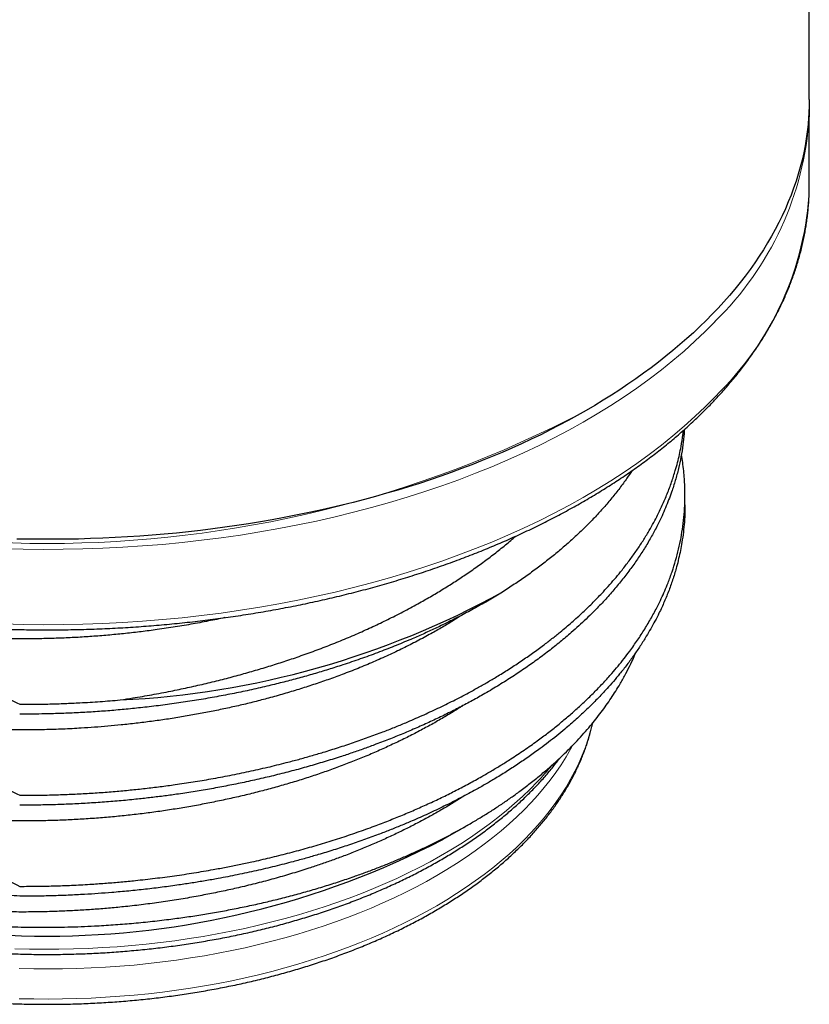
# Model space of a CAD drawing. Header units: millimetres. Extents: x 8 to 315, y 12 to 486.
# Tile 3 of 256: x 292 to 305, y 41 to 57. Entities that reach past the tile are written whole.
import ezdxf

# ---------------------------------------------------------------- set-up
doc = ezdxf.new("R2010")
doc.units = ezdxf.units.MM

msp = doc.modelspace()

# ---------------------------------------------------------------- linework, layer by layer
at = {"color": 7, "linetype": 'Continuous', "lineweight": 30}
for p, q in [((304.974, 55.99), (304.974, 109.065)), ((304.974, 54.602), (304.974, 55.826)), ((302.951, 49.391), (302.951, 49.551)), ((299.009, 43.947), (299.446, 44.199))]:
    msp.add_line(p, q, dxfattribs=at)
at = {"color": 7, "linetype": 'Continuous', "lineweight": 30, "flags": 128}
for points in [[(304.974, 55.99), (304.973, 55.928), (304.97, 55.812), (304.963, 55.696), (304.953, 55.581), (304.94, 55.465), (304.924, 55.35), (304.904, 55.234), (304.882, 55.119), (304.856, 55.004), (304.826, 54.89), (304.794, 54.775), (304.758, 54.661), (304.719, 54.548), (304.677, 54.434), (304.632, 54.322), (304.584, 54.209), (304.532, 54.097), (304.478, 53.986), (304.42, 53.875), (304.359, 53.764), (304.295, 53.655), (304.228, 53.545), (304.158, 53.437), (304.085, 53.329), (304.009, 53.222), (303.93, 53.115), (303.848, 53.01), (303.763, 52.905), (303.675, 52.801), (303.584, 52.697), (303.49, 52.595), (303.394, 52.493), (303.294, 52.393), (303.192, 52.293), (303.087, 52.194), (302.979, 52.097), (302.869, 52), (302.756, 51.904), (302.64, 51.81), (302.521, 51.716), (302.4, 51.624), (302.277, 51.533), (302.15, 51.443), (302.022, 51.354), (301.891, 51.266), (301.757, 51.18), (301.621, 51.094), (301.482, 51.011), (301.342, 50.928), (301.199, 50.847), (301.053, 50.767), (300.906, 50.688), (300.756, 50.611), (300.604, 50.535), (300.45, 50.461), (300.294, 50.388), (300.136, 50.317), (299.976, 50.247), (299.814, 50.179), (299.651, 50.112), (299.485, 50.046), (299.317, 49.983), (299.148, 49.92), (298.977, 49.86), (298.805, 49.801), (298.63, 49.743), (298.454, 49.688), (298.277, 49.633), (298.098, 49.581), (297.918, 49.53), (297.736, 49.481), (297.553, 49.434), (297.368, 49.388), (297.183, 49.344), (296.996, 49.302), (296.808, 49.262), (296.619, 49.223), (296.428, 49.186), (296.237, 49.151), (296.045, 49.118), (295.852, 49.086), (295.658, 49.056), (295.463, 49.028), (295.268, 49.002), (295.071, 48.978), (294.875, 48.956), (294.677, 48.935), (294.479, 48.916), (294.281, 48.899), (294.082, 48.884), (293.882, 48.871), (293.683, 48.86), (293.483, 48.851), (293.282, 48.843), (293.082, 48.837), (292.881, 48.834), (292.681, 48.832), (292.48, 48.832), (292.279, 48.833), (292.079, 48.837)], [(304.973, 55.908), (304.973, 55.789), (304.972, 55.707)], [(304.973, 54.537), (304.973, 54.564), (304.974, 54.602)]]:
    msp.add_lwpolyline(points, dxfattribs=at)
at = {"color": 252, "linetype": 'Continuous', "lineweight": 0, "flags": 128}
for points in [[(303.44, 52.378), (303.28, 52.215), (303.112, 52.054), (302.937, 51.896), (302.756, 51.741), (302.567, 51.588), (302.371, 51.439), (302.169, 51.292), (301.96, 51.149), (301.745, 51.009), (301.523, 50.872), (301.295, 50.738), (301.062, 50.608), (300.822, 50.482), (300.577, 50.359), (300.326, 50.24), (300.07, 50.124), (299.809, 50.013), (299.543, 49.906), (299.272, 49.802), (298.997, 49.703), (298.717, 49.608), (298.433, 49.518), (298.145, 49.431), (297.853, 49.349), (297.557, 49.272), (297.258, 49.199), (296.956, 49.13), (296.651, 49.066), (296.343, 49.007), (296.033, 48.952), (295.72, 48.902), (295.405, 48.857), (295.088, 48.817), (294.769, 48.781), (294.449, 48.75), (294.127, 48.724), (293.805, 48.703), (293.481, 48.687), (293.157, 48.676), (292.833, 48.67), (292.508, 48.668), (292.184, 48.672), (291.859, 48.68)], [(291.859, 47.455), (292.184, 47.447), (292.508, 47.443), (292.833, 47.445), (293.157, 47.451), (293.481, 47.462), (293.805, 47.479), (294.127, 47.5), (294.449, 47.526), (294.769, 47.556), (295.088, 47.592), (295.405, 47.632), (295.72, 47.677), (296.033, 47.727), (296.343, 47.782), (296.651, 47.841), (296.956, 47.905), (297.258, 47.974), (297.557, 48.047), (297.853, 48.124), (298.145, 48.206), (298.433, 48.293), (298.717, 48.383), (298.997, 48.478), (299.272, 48.578), (299.543, 48.681), (299.809, 48.788), (300.07, 48.9), (300.326, 49.015), (300.577, 49.134), (300.822, 49.257), (301.062, 49.383), (301.295, 49.513), (301.523, 49.647), (301.745, 49.784), (301.96, 49.924), (302.169, 50.067), (302.371, 50.214), (302.567, 50.364), (302.756, 50.516), (302.937, 50.671), (303.112, 50.829), (303.28, 50.99), (303.44, 51.153)], [(292.122, 41.358), (292.356, 41.353), (292.59, 41.351), (292.825, 41.353), (293.059, 41.359), (293.292, 41.368), (293.526, 41.38), (293.758, 41.397), (293.99, 41.416), (294.221, 41.439), (294.451, 41.466), (294.679, 41.496), (294.906, 41.53), (295.132, 41.567), (295.355, 41.607), (295.577, 41.651), (295.797, 41.698), (296.014, 41.748), (296.229, 41.802), (296.442, 41.859), (296.652, 41.919), (296.859, 41.982), (297.063, 42.048), (297.264, 42.118), (297.462, 42.19), (297.657, 42.265), (297.848, 42.344), (298.035, 42.425), (298.219, 42.509), (298.399, 42.595), (298.575, 42.685), (298.746, 42.777), (298.914, 42.871), (299.077, 42.968), (299.236, 43.068), (299.39, 43.17), (299.54, 43.274), (299.684, 43.38), (299.824, 43.489), (299.959, 43.599), (300.089, 43.712), (300.213, 43.826), (300.333, 43.943), (300.447, 44.061), (300.556, 44.181), (300.659, 44.302), (300.757, 44.425), (300.849, 44.55), (300.935, 44.675), (301.016, 44.802), (301.091, 44.93), (301.16, 45.06), (301.223, 45.19), (301.28, 45.321), (301.331, 45.453), (301.377, 45.586), (301.416, 45.719), (301.446, 45.837)], [(301.121, 45.475), (301.091, 45.42), (301.016, 45.292), (300.935, 45.165), (300.849, 45.039), (300.757, 44.915), (300.659, 44.792), (300.556, 44.671), (300.447, 44.551), (300.333, 44.433), (300.213, 44.316), (300.089, 44.202), (299.959, 44.089), (299.824, 43.979), (299.684, 43.87), (299.54, 43.764), (299.39, 43.66), (299.236, 43.558), (299.077, 43.458), (298.914, 43.361), (298.746, 43.267), (298.575, 43.175), (298.399, 43.085), (298.219, 42.999), (298.035, 42.915), (297.848, 42.833), (297.657, 42.755), (297.462, 42.68), (297.264, 42.607), (297.063, 42.538), (296.859, 42.472), (296.652, 42.409), (296.442, 42.349), (296.229, 42.292), (296.014, 42.238), (295.797, 42.188), (295.577, 42.141), (295.355, 42.097), (295.132, 42.057), (294.906, 42.02), (294.679, 41.986), (294.451, 41.956), (294.221, 41.929), (293.99, 41.906), (293.758, 41.887), (293.526, 41.87), (293.292, 41.858), (293.059, 41.849), (292.825, 41.843), (292.59, 41.841), (292.356, 41.843), (292.122, 41.848)], [(292.05, 42.171), (292.288, 42.165), (292.526, 42.163), (292.764, 42.164), (293.002, 42.169), (293.24, 42.177), (293.477, 42.189), (293.714, 42.204), (293.95, 42.223), (294.185, 42.246), (294.419, 42.272), (294.651, 42.301), (294.883, 42.335), (295.112, 42.371), (295.34, 42.411), (295.566, 42.455), (295.79, 42.502), (296.012, 42.552), (296.231, 42.606), (296.448, 42.663), (296.662, 42.723), (296.874, 42.786), (297.082, 42.853), (297.287, 42.922), (297.49, 42.995), (297.688, 43.071), (297.884, 43.15), (298.075, 43.232), (298.263, 43.316), (298.447, 43.403), (298.627, 43.494), (298.803, 43.586), (298.974, 43.682), (299.141, 43.78), (299.304, 43.88), (299.462, 43.983), (299.615, 44.089), (299.764, 44.196), (299.907, 44.306), (300.046, 44.418), (300.179, 44.532), (300.307, 44.648), (300.43, 44.765), (300.548, 44.885)]]:
    msp.add_lwpolyline(points, dxfattribs=at)
at = {"color": 252, "linetype": 'Continuous', "lineweight": 0}
for centre, radius, start, end in [((299.885, 56.031), 5.097, 314.215, 356.3619), ((299.948, 54.775), 5.031, 313.955, 357.2966), ((292.574, 67.627), 18.863, 242.4169, 297.5831), ((296.872, 48.391), 5.079, 316.3512, 320.5041)]:
    msp.add_arc(centre, radius, start, end, dxfattribs=at)
at = {"color": 7, "linetype": 'Continuous', "lineweight": 30}
for centre, radius, start, end in [((293.092, 60.485), 14.282, 272.6922, 298.8333), ((292.574, 56.346), 13.97, 242.569, 297.431)]:
    msp.add_arc(centre, radius, start, end, dxfattribs=at)
for points, knots in [([(280.174, 54.534), (280.175, 54.517), (280.175, 54.466), (280.179, 54.382), (280.185, 54.282), (280.194, 54.183), (280.205, 54.084), (280.218, 53.985), (280.233, 53.886), (280.251, 53.787), (280.271, 53.688), (280.294, 53.589), (280.319, 53.491), (280.346, 53.393), (280.375, 53.295), (280.407, 53.197), (280.441, 53.1), (280.477, 53.002), (280.515, 52.905), (280.556, 52.809), (280.599, 52.712), (280.645, 52.616), (280.692, 52.521), (280.742, 52.426), (280.794, 52.331), (280.848, 52.236), (280.905, 52.142), (280.963, 52.049), (281.024, 51.956), (281.087, 51.863), (281.153, 51.771), (281.22, 51.68), (281.289, 51.589), (281.361, 51.499), (281.435, 51.409), (281.511, 51.32), (281.589, 51.231), (281.669, 51.144), (281.751, 51.056), (281.835, 50.97), (281.921, 50.884), (282.01, 50.799), (282.1, 50.715), (282.192, 50.631), (282.286, 50.548), (282.382, 50.466), (282.48, 50.385), (282.58, 50.304), (282.682, 50.225), (282.785, 50.146), (282.891, 50.068), (282.998, 49.991), (283.107, 49.915), (283.218, 49.839), (283.33, 49.765), (283.444, 49.692), (283.56, 49.619), (283.678, 49.547), (283.797, 49.477), (283.918, 49.407), (284.041, 49.338), (284.165, 49.271), (284.291, 49.204), (284.418, 49.139), (284.547, 49.074), (284.677, 49.01), (284.809, 48.948), (284.942, 48.886), (285.077, 48.826), (285.213, 48.767), (285.35, 48.709), (285.489, 48.652), (285.629, 48.596), (285.77, 48.541), (285.912, 48.487), (286.056, 48.435), (286.201, 48.384), (286.348, 48.333), (286.495, 48.284), (286.643, 48.237), (286.793, 48.19), (286.944, 48.144), (287.095, 48.1), (287.248, 48.057), (287.402, 48.015), (287.556, 47.975), (287.712, 47.936), (287.869, 47.898), (288.026, 47.861), (288.184, 47.825), (288.343, 47.791), (288.503, 47.758), (288.664, 47.726), (288.825, 47.696), (288.987, 47.667), (289.149, 47.639), (289.313, 47.612), (289.477, 47.587), (289.641, 47.563), (289.806, 47.54), (289.972, 47.519), (290.138, 47.499), (290.304, 47.48), (290.471, 47.463), (290.638, 47.447), (290.806, 47.432), (290.974, 47.419), (291.142, 47.407), (291.311, 47.396), (291.479, 47.387), (291.648, 47.379), (291.817, 47.372), (291.987, 47.367), (292.156, 47.363), (292.325, 47.36), (292.495, 47.359), (292.664, 47.359), (292.834, 47.36), (293.003, 47.363), (293.173, 47.367), (293.342, 47.372), (293.511, 47.379), (293.68, 47.387), (293.849, 47.397), (294.017, 47.407), (294.186, 47.42), (294.353, 47.433), (294.521, 47.448), (294.688, 47.464), (294.855, 47.482), (295.022, 47.5), (295.188, 47.52), (295.353, 47.542), (295.518, 47.565), (295.682, 47.589), (295.846, 47.614), (296.009, 47.641), (296.172, 47.669), (296.334, 47.698), (296.495, 47.728), (296.656, 47.76), (296.816, 47.793), (296.975, 47.828), (297.133, 47.863), (297.29, 47.9), (297.446, 47.938), (297.602, 47.978), (297.757, 48.018), (297.91, 48.06), (298.063, 48.103), (298.214, 48.148), (298.365, 48.193), (298.515, 48.24), (298.663, 48.288), (298.81, 48.337), (298.956, 48.387), (299.101, 48.439), (299.245, 48.491), (299.387, 48.545), (299.529, 48.6), (299.669, 48.656), (299.807, 48.713), (299.945, 48.771), (300.08, 48.83), (300.215, 48.891), (300.348, 48.952), (300.48, 49.015), (300.61, 49.079), (300.738, 49.143), (300.866, 49.209), (300.991, 49.276), (301.115, 49.343), (301.238, 49.412), (301.359, 49.482), (301.478, 49.553), (301.595, 49.624), (301.711, 49.697), (301.825, 49.77), (301.938, 49.845), (302.048, 49.92), (302.157, 49.997), (302.265, 50.074), (302.37, 50.152), (302.473, 50.231), (302.575, 50.31), (302.675, 50.391), (302.773, 50.472), (302.868, 50.554), (302.962, 50.637), (303.054, 50.721), (303.145, 50.806), (303.233, 50.891), (303.317, 50.975), (303.376, 51.035), (303.405, 51.067), (303.409, 51.071)], [0, 0, 0, 0, 0.002747, 0.00789, 0.013033, 0.018177, 0.023321, 0.028467, 0.033614, 0.038762, 0.043913, 0.049065, 0.05422, 0.059377, 0.064537, 0.0697, 0.074865, 0.080033, 0.085205, 0.09038, 0.095557, 0.100738, 0.105922, 0.111109, 0.116299, 0.121492, 0.126688, 0.131887, 0.137088, 0.142292, 0.147499, 0.152708, 0.157919, 0.163133, 0.168349, 0.173566, 0.178785, 0.184006, 0.189229, 0.194453, 0.199678, 0.204904, 0.210132, 0.21536, 0.220589, 0.225819, 0.23105, 0.236281, 0.241513, 0.246745, 0.251978, 0.257211, 0.262444, 0.267677, 0.272911, 0.278144, 0.283378, 0.288611, 0.293845, 0.299078, 0.304312, 0.309545, 0.314778, 0.32001, 0.325243, 0.330475, 0.335707, 0.340939, 0.346171, 0.351402, 0.356633, 0.361863, 0.367094, 0.372324, 0.377554, 0.382783, 0.388012, 0.393241, 0.39847, 0.403698, 0.408926, 0.414154, 0.419381, 0.424608, 0.429835, 0.435062, 0.440288, 0.445514, 0.45074, 0.455965, 0.461191, 0.466416, 0.471641, 0.476865, 0.48209, 0.487314, 0.492538, 0.497762, 0.502986, 0.508209, 0.513433, 0.518656, 0.523879, 0.529102, 0.534325, 0.539548, 0.544771, 0.549993, 0.555216, 0.560438, 0.565661, 0.570883, 0.576105, 0.581328, 0.58655, 0.591772, 0.596994, 0.602217, 0.607439, 0.612661, 0.617884, 0.623106, 0.628328, 0.633551, 0.638773, 0.643996, 0.649218, 0.654441, 0.659664, 0.664887, 0.67011, 0.675333, 0.680557, 0.68578, 0.691004, 0.696228, 0.701452, 0.706676, 0.7119, 0.717125, 0.72235, 0.727575, 0.7328, 0.738025, 0.743251, 0.748477, 0.753703, 0.75893, 0.764156, 0.769383, 0.774611, 0.779838, 0.785066, 0.790294, 0.795523, 0.800752, 0.805981, 0.81121, 0.81644, 0.82167, 0.8269, 0.832131, 0.837362, 0.842594, 0.847825, 0.853057, 0.858289, 0.863522, 0.868755, 0.873988, 0.879221, 0.884455, 0.889688, 0.894922, 0.900156, 0.905391, 0.910625, 0.915859, 0.921094, 0.926328, 0.931563, 0.936797, 0.942031, 0.947265, 0.952499, 0.957732, 0.962965, 0.968197, 0.973429, 0.97866, 0.98389, 0.98912, 0.994348, 0.999299, 1, 1, 1, 1]), ([(303.409, 51.071), (303.424, 51.086), (303.466, 51.13), (303.534, 51.204), (303.613, 51.293), (303.689, 51.382), (303.764, 51.471), (303.836, 51.561), (303.906, 51.652), (303.974, 51.744), (304.04, 51.836), (304.104, 51.928), (304.166, 52.021), (304.225, 52.114), (304.282, 52.208), (304.337, 52.303), (304.39, 52.398), (304.441, 52.493), (304.489, 52.588), (304.535, 52.684), (304.579, 52.781), (304.62, 52.877), (304.659, 52.974), (304.696, 53.072), (304.731, 53.169), (304.763, 53.267), (304.793, 53.365), (304.821, 53.463), (304.847, 53.562), (304.87, 53.661), (304.891, 53.759), (304.909, 53.858), (304.925, 53.957), (304.939, 54.057), (304.951, 54.156), (304.96, 54.255), (304.967, 54.355), (304.971, 54.448), (304.972, 54.508), (304.973, 54.535)], [0, 0, 0, 0, 0.014669, 0.042396, 0.070118, 0.097833, 0.125538, 0.153234, 0.180921, 0.208596, 0.236261, 0.263913, 0.291553, 0.31918, 0.346792, 0.37439, 0.401974, 0.429541, 0.457093, 0.484629, 0.512148, 0.539651, 0.567136, 0.594605, 0.622058, 0.649494, 0.676913, 0.704318, 0.731707, 0.759082, 0.786443, 0.813791, 0.841128, 0.868455, 0.895772, 0.923081, 0.950384, 0.977681, 1, 1, 1, 1]), ([(302.941, 50.619), (302.94, 50.598), (302.936, 50.514), (302.918, 50.366), (302.888, 50.175), (302.847, 49.983), (302.795, 49.791), (302.741, 49.621), (302.686, 49.472), (302.635, 49.344), (302.571, 49.199), (302.493, 49.038), (302.397, 48.86), (302.292, 48.684), (302.179, 48.51), (302.055, 48.336), (301.921, 48.162), (301.777, 47.988), (301.623, 47.816), (301.477, 47.666), (301.343, 47.535), (301.224, 47.424), (301.084, 47.299), (300.921, 47.161), (300.733, 47.012), (300.537, 46.866), (300.335, 46.723), (300.123, 46.582), (299.901, 46.443), (299.681, 46.313), (299.468, 46.194), (299.263, 46.086), (299.053, 45.98), (298.838, 45.877), (298.617, 45.777), (298.39, 45.68), (298.16, 45.586), (297.94, 45.502), (297.733, 45.426), (297.538, 45.358), (297.322, 45.286), (297.084, 45.212), (296.822, 45.135), (296.557, 45.062), (296.29, 44.994), (296.019, 44.93), (295.75, 44.871), (295.482, 44.817), (295.216, 44.768), (294.948, 44.723), (294.696, 44.685), (294.46, 44.653), (294.24, 44.626), (294.002, 44.6), (293.746, 44.575), (293.471, 44.553), (293.195, 44.535), (292.919, 44.521), (292.643, 44.512), (292.379, 44.507), (292.207, 44.506), (292.128, 44.506)], [0, 0, 0, 0, 0.006676, 0.025679, 0.045437, 0.065195, 0.085029, 0.104863, 0.118294, 0.131727, 0.145158, 0.164161, 0.183177, 0.202197, 0.221213, 0.240216, 0.259974, 0.279731, 0.299566, 0.3194, 0.332831, 0.346264, 0.359695, 0.378698, 0.397714, 0.416734, 0.43575, 0.454753, 0.474511, 0.494268, 0.51088, 0.527497, 0.544114, 0.560726, 0.577627, 0.594534, 0.611441, 0.628342, 0.641991, 0.655642, 0.669291, 0.686941, 0.704606, 0.722277, 0.739948, 0.757612, 0.775263, 0.792164, 0.809071, 0.825978, 0.842879, 0.856528, 0.870178, 0.883828, 0.900746, 0.917677, 0.934613, 0.951549, 0.96848, 0.985398, 1, 1, 1, 1]), ([(292.128, 44.667), (292.192, 44.667), (292.354, 44.667), (292.612, 44.672), (292.892, 44.681), (293.162, 44.694), (293.422, 44.71), (293.677, 44.73), (293.926, 44.753), (294.171, 44.779), (294.415, 44.808), (294.674, 44.843), (294.949, 44.884), (295.247, 44.934), (295.549, 44.991), (295.857, 45.054), (296.163, 45.123), (296.432, 45.19), (296.667, 45.252), (296.867, 45.308), (297.083, 45.372), (297.314, 45.444), (297.558, 45.525), (297.799, 45.61), (298.021, 45.692), (298.224, 45.772), (298.437, 45.86), (298.674, 45.963), (298.932, 46.082), (299.185, 46.206), (299.405, 46.321), (299.594, 46.425), (299.754, 46.516), (299.924, 46.618), (300.104, 46.73), (300.291, 46.854), (300.473, 46.98), (300.639, 47.101), (300.788, 47.216), (300.942, 47.339), (301.111, 47.482), (301.29, 47.644), (301.461, 47.81), (301.607, 47.961), (301.729, 48.095), (301.83, 48.213), (301.936, 48.341), (302.044, 48.482), (302.154, 48.635), (302.257, 48.789), (302.347, 48.935), (302.425, 49.072), (302.503, 49.219), (302.584, 49.386), (302.664, 49.574), (302.735, 49.763), (302.789, 49.934), (302.831, 50.084), (302.862, 50.214), (302.892, 50.363), (302.914, 50.493), (302.923, 50.58), (302.925, 50.605)], [0, 0, 0, 0, 0.012058, 0.030183, 0.048308, 0.064536, 0.080767, 0.096995, 0.112403, 0.127814, 0.143226, 0.158633, 0.177262, 0.195892, 0.216009, 0.236126, 0.256321, 0.276516, 0.290191, 0.303868, 0.317543, 0.334781, 0.352026, 0.36927, 0.386508, 0.40042, 0.414332, 0.434449, 0.454566, 0.474761, 0.494956, 0.508631, 0.522308, 0.535983, 0.553221, 0.570465, 0.58771, 0.604948, 0.61886, 0.632772, 0.652888, 0.673005, 0.6932, 0.713395, 0.727071, 0.740747, 0.754423, 0.771661, 0.788905, 0.806149, 0.823387, 0.837299, 0.851211, 0.871328, 0.891445, 0.911639, 0.931834, 0.94551, 0.959186, 0.972862, 0.99221, 1, 1, 1, 1]), ([(292.128, 43.186), (292.226, 43.186), (292.422, 43.186), (292.716, 43.193), (293.01, 43.204), (293.285, 43.22), (293.54, 43.238), (293.776, 43.257), (294.039, 43.283), (294.33, 43.316), (294.648, 43.357), (294.963, 43.405), (295.244, 43.453), (295.488, 43.498), (295.698, 43.54), (295.935, 43.59), (296.199, 43.651), (296.488, 43.723), (296.774, 43.8), (297.056, 43.882), (297.338, 43.97), (297.618, 44.064), (297.883, 44.159), (298.128, 44.253), (298.356, 44.345), (298.579, 44.44), (298.799, 44.539), (299.017, 44.642), (299.231, 44.749), (299.44, 44.859), (299.632, 44.965), (299.806, 45.066), (299.964, 45.161), (300.142, 45.274), (300.337, 45.403), (300.536, 45.544), (300.718, 45.68), (300.883, 45.81), (301.043, 45.943), (301.198, 46.079), (301.348, 46.218), (301.492, 46.36), (301.63, 46.504), (301.753, 46.641), (301.863, 46.77), (301.96, 46.891), (302.067, 47.031), (302.18, 47.191), (302.298, 47.372), (302.406, 47.556), (302.495, 47.721), (302.566, 47.868), (302.623, 47.995), (302.683, 48.14), (302.743, 48.305), (302.8, 48.488), (302.849, 48.672), (302.888, 48.857), (302.918, 49.045), (302.939, 49.235), (302.951, 49.429), (302.952, 49.623), (302.944, 49.796), (302.931, 49.949), (302.914, 50.08), (302.901, 50.168), (302.892, 50.213), (302.892, 50.214)], [0, 0, 0, 0, 0.0164739, 0.0329543, 0.0494348, 0.0659086, 0.0791868, 0.0924666, 0.1057448, 0.123812, 0.1418793, 0.1600168, 0.1781543, 0.1904362, 0.2027196, 0.2150016, 0.232379, 0.2497681, 0.2671611, 0.2845502, 0.3019277, 0.3199949, 0.3380621, 0.3532526, 0.3684482, 0.3836438, 0.3988342, 0.4142893, 0.4297499, 0.4452104, 0.4606655, 0.473147, 0.48563, 0.4981115, 0.5161787, 0.5342459, 0.5494363, 0.5646319, 0.5798275, 0.595018, 0.6104731, 0.6259337, 0.6413942, 0.6568493, 0.6693308, 0.6818138, 0.6942953, 0.7123626, 0.7304298, 0.7485674, 0.7667049, 0.7789869, 0.7912703, 0.8035523, 0.8209297, 0.8383189, 0.8557119, 0.8731011, 0.8904786, 0.9085459, 0.9266132, 0.9447507, 0.9628882, 0.9751703, 0.9874536, 0.9997357, 1, 1, 1, 1]), ([(302.091, 49.951), (302.064, 49.909), (302, 49.813), (301.89, 49.665), (301.764, 49.505), (301.632, 49.35), (301.495, 49.2), (301.354, 49.055), (301.206, 48.912), (301.052, 48.772), (300.891, 48.633), (300.722, 48.496), (300.546, 48.361), (300.363, 48.229), (300.175, 48.099), (300.045, 48.016), (299.98, 47.974)], [0, 0, 0, 0, 0.056828, 0.131866, 0.206903, 0.281909, 0.353011, 0.424153, 0.495308, 0.56645, 0.637552, 0.710014, 0.782517, 0.855035, 0.927538, 1, 1, 1, 1]), ([(302.95, 49.391), (302.95, 49.354), (302.95, 49.261), (302.942, 49.114), (302.926, 48.948), (302.904, 48.794), (302.878, 48.65), (302.849, 48.518), (302.811, 48.366), (302.76, 48.195), (302.693, 48.005), (302.616, 47.817), (302.539, 47.649), (302.464, 47.503), (302.395, 47.378), (302.316, 47.243), (302.225, 47.098), (302.119, 46.944), (302.008, 46.792), (301.897, 46.651), (301.788, 46.521), (301.668, 46.385), (301.525, 46.233), (301.357, 46.066), (301.181, 45.903), (301.016, 45.759), (300.865, 45.635), (300.731, 45.53), (300.582, 45.417), (300.416, 45.298), (300.232, 45.173), (300.043, 45.05), (299.861, 44.938), (299.687, 44.836), (299.499, 44.73), (299.281, 44.613), (299.031, 44.488), (298.775, 44.366), (298.54, 44.262), (298.33, 44.174), (298.147, 44.1), (297.944, 44.022), (297.722, 43.941), (297.48, 43.857), (297.235, 43.777), (297.002, 43.706), (296.783, 43.643), (296.548, 43.578), (296.279, 43.51), (295.976, 43.438), (295.669, 43.373), (295.392, 43.319), (295.146, 43.275), (294.933, 43.24), (294.7, 43.205), (294.448, 43.17), (294.175, 43.137), (293.902, 43.109), (293.645, 43.086), (293.405, 43.068), (293.169, 43.053), (292.919, 43.04), (292.656, 43.031), (292.392, 43.026), (292.216, 43.025), (292.128, 43.025)], [0, 0, 0, 0, 0.011102, 0.027583, 0.044065, 0.060541, 0.073847, 0.087154, 0.10046, 0.119721, 0.138981, 0.158316, 0.177652, 0.190745, 0.20384, 0.216933, 0.233437, 0.249947, 0.266458, 0.282962, 0.296281, 0.309601, 0.328862, 0.348122, 0.367458, 0.386793, 0.399886, 0.412981, 0.426074, 0.442578, 0.459089, 0.475599, 0.492103, 0.505423, 0.518742, 0.538003, 0.557263, 0.576599, 0.595934, 0.609027, 0.622122, 0.635215, 0.65172, 0.66823, 0.68474, 0.701244, 0.714564, 0.727884, 0.747144, 0.766405, 0.78574, 0.805075, 0.818168, 0.831263, 0.844356, 0.860861, 0.877371, 0.893881, 0.910385, 0.923705, 0.937024, 0.952743, 0.968487, 0.984231, 1, 1, 1, 1]), ([(293.763, 46.219), (293.832, 46.23), (294.004, 46.256), (294.279, 46.303), (294.575, 46.359), (294.858, 46.418), (295.128, 46.48), (295.392, 46.544), (295.65, 46.611), (295.903, 46.682), (296.152, 46.756), (296.399, 46.834), (296.65, 46.918), (296.904, 47.009), (297.16, 47.106), (297.413, 47.208), (297.662, 47.315), (297.906, 47.426), (298.15, 47.544), (298.394, 47.668), (298.623, 47.792), (298.834, 47.913), (299.028, 48.029), (299.217, 48.148), (299.406, 48.274), (299.595, 48.405), (299.783, 48.544), (299.965, 48.686), (300.103, 48.8), (300.179, 48.866), (300.198, 48.884)], [0, 0, 0, 0, 0.0271278, 0.0679208, 0.1087138, 0.1451318, 0.1815567, 0.2179749, 0.2529872, 0.2880178, 0.3230542, 0.3580841, 0.3930958, 0.4310672, 0.4690466, 0.5070179, 0.5452835, 0.5835575, 0.6218232, 0.662343, 0.7028629, 0.7369319, 0.7710126, 0.8050931, 0.8391619, 0.876093, 0.9130317, 0.9499627, 0.9872741, 1, 1, 1, 1]), ([(299.98, 47.974), (299.908, 47.93), (299.765, 47.843), (299.542, 47.716), (299.314, 47.593), (299.095, 47.482), (298.887, 47.381), (298.69, 47.291), (298.469, 47.194), (298.222, 47.092), (297.949, 46.986), (297.669, 46.884), (297.403, 46.794), (297.15, 46.713), (296.912, 46.642), (296.671, 46.574), (296.427, 46.51), (296.171, 46.446), (295.901, 46.384), (295.619, 46.325), (295.333, 46.27), (295.043, 46.22), (294.751, 46.174), (294.458, 46.134), (294.172, 46.099), (293.895, 46.07), (293.627, 46.046), (293.357, 46.026), (293.085, 46.01), (292.812, 45.999), (292.562, 45.991), (292.334, 45.988), (292.197, 45.988), (292.128, 45.987)], [0, 0, 0, 0, 0.034973, 0.069961, 0.10495, 0.139923, 0.168126, 0.196334, 0.224537, 0.261706, 0.298892, 0.336078, 0.373247, 0.403567, 0.433903, 0.464243, 0.494579, 0.5249, 0.559079, 0.593265, 0.627444, 0.661894, 0.696358, 0.730822, 0.765271, 0.796312, 0.827357, 0.858398, 0.889822, 0.921252, 0.952676, 0.976338, 1, 1, 1, 1]), ([(288.564, 47.636), (288.683, 47.598), (288.921, 47.521), (289.279, 47.396), (289.636, 47.264), (289.994, 47.124), (290.353, 46.977), (290.712, 46.822), (291.069, 46.662), (291.424, 46.496), (291.777, 46.325), (292.011, 46.207), (292.128, 46.148)], [0, 0, 0, 0, 0.099527, 0.199055, 0.298782, 0.39851, 0.499246, 0.599993, 0.700731, 0.800483, 0.900245, 1, 1, 1, 1]), ([(295.467, 47.558), (295.379, 47.539), (295.195, 47.501), (294.913, 47.449), (294.623, 47.4), (294.343, 47.359), (294.075, 47.325), (293.819, 47.296), (293.562, 47.272), (293.304, 47.251), (293.046, 47.235), (292.785, 47.223), (292.522, 47.215), (292.257, 47.212), (291.992, 47.212), (291.727, 47.217), (291.464, 47.227), (291.211, 47.24), (290.968, 47.256), (290.737, 47.275), (290.507, 47.298), (290.277, 47.324), (290.048, 47.353), (289.82, 47.386), (289.593, 47.422), (289.352, 47.465), (289.097, 47.515), (288.828, 47.572), (288.652, 47.615), (288.564, 47.636)], [0, 0, 0, 0, 0.039256, 0.081448, 0.123652, 0.165844, 0.202345, 0.238873, 0.275416, 0.311958, 0.348487, 0.384987, 0.422379, 0.459801, 0.497239, 0.534676, 0.572098, 0.60949, 0.642706, 0.675932, 0.709158, 0.742374, 0.775935, 0.809507, 0.843079, 0.876641, 0.917757, 0.958884, 1, 1, 1, 1]), ([(299.329, 47.603), (299.284, 47.573), (299.179, 47.506), (299.009, 47.404), (298.81, 47.291), (298.595, 47.175), (298.365, 47.058), (298.127, 46.945), (297.883, 46.837), (297.633, 46.732), (297.386, 46.636), (297.144, 46.548), (296.908, 46.467), (296.668, 46.39), (296.425, 46.317), (296.185, 46.249), (295.948, 46.188), (295.715, 46.131), (295.48, 46.079), (295.244, 46.03), (295.004, 45.984), (294.762, 45.942), (294.517, 45.903), (294.272, 45.869), (294.024, 45.838), (293.788, 45.812), (293.561, 45.791), (293.346, 45.773), (293.102, 45.757), (292.832, 45.743), (292.533, 45.734), (292.234, 45.73), (291.934, 45.732), (291.633, 45.739), (291.345, 45.751), (291.068, 45.768), (290.803, 45.788), (290.54, 45.813), (290.278, 45.842), (290.022, 45.875), (289.772, 45.912), (289.527, 45.952), (289.285, 45.996), (289.045, 46.044), (288.804, 46.097), (288.645, 46.135), (288.564, 46.155)], [0, 0, 0, 0, 0.016868, 0.038927, 0.060972, 0.086472, 0.111978, 0.137478, 0.163217, 0.188963, 0.214702, 0.237677, 0.260666, 0.28366, 0.306649, 0.329624, 0.350828, 0.372044, 0.393263, 0.414479, 0.435683, 0.457095, 0.478519, 0.499947, 0.52137, 0.542783, 0.56128, 0.57978, 0.598278, 0.623777, 0.649284, 0.674784, 0.700523, 0.726268, 0.752007, 0.774982, 0.797971, 0.820965, 0.843954, 0.866929, 0.888943, 0.91097, 0.933001, 0.955027, 0.977042, 1, 1, 1, 1]), ([(289.849, 42.737), (289.91, 42.727), (290.033, 42.706), (290.219, 42.679), (290.406, 42.653), (290.594, 42.63), (290.815, 42.605), (291.07, 42.581), (291.319, 42.561), (291.529, 42.548), (291.701, 42.538), (291.873, 42.531), (292.059, 42.525), (292.261, 42.521), (292.477, 42.519), (292.693, 42.52), (292.91, 42.524), (293.127, 42.531), (293.373, 42.542), (293.647, 42.559), (293.95, 42.583), (294.252, 42.612), (294.54, 42.646), (294.814, 42.683), (295.073, 42.722), (295.331, 42.765), (295.587, 42.813), (295.842, 42.865), (296.095, 42.921), (296.347, 42.981), (296.597, 43.046), (296.844, 43.114), (297.088, 43.187), (297.33, 43.265), (297.553, 43.34), (297.757, 43.414), (297.945, 43.485), (298.13, 43.558), (298.312, 43.635), (298.492, 43.713), (298.669, 43.794), (298.845, 43.878), (299.017, 43.965), (299.187, 44.054), (299.353, 44.146), (299.517, 44.24), (299.678, 44.337), (299.835, 44.436), (299.989, 44.538), (300.139, 44.642), (300.295, 44.755), (300.457, 44.879), (300.622, 45.013), (300.781, 45.149), (300.924, 45.281), (301.053, 45.406), (301.169, 45.525), (301.281, 45.646), (301.384, 45.763), (301.479, 45.879), (301.567, 45.991), (301.651, 46.104), (301.731, 46.218), (301.807, 46.334), (301.887, 46.463), (301.969, 46.607), (302.05, 46.765), (302.111, 46.894), (302.142, 46.97), (302.152, 46.993)], [0, 0, 0, 0, 0.012195, 0.024417, 0.036639, 0.048881, 0.061124, 0.079547, 0.097988, 0.108901, 0.119813, 0.13074, 0.141667, 0.155313, 0.168961, 0.182607, 0.196316, 0.210027, 0.223736, 0.242947, 0.262158, 0.281447, 0.300735, 0.317529, 0.334326, 0.351119, 0.36803, 0.384944, 0.401855, 0.418946, 0.436041, 0.453132, 0.470345, 0.487562, 0.504775, 0.518672, 0.532575, 0.546558, 0.56054, 0.574551, 0.588563, 0.60275, 0.616937, 0.631155, 0.645373, 0.65977, 0.674167, 0.688596, 0.703025, 0.717537, 0.732057, 0.749624, 0.767191, 0.784816, 0.80244, 0.817008, 0.831576, 0.846177, 0.860777, 0.873903, 0.887029, 0.900179, 0.913329, 0.92654, 0.939758, 0.957325, 0.974891, 0.992514, 1, 1, 1, 1]), ([(288.564, 46.155), (288.683, 46.116), (288.922, 46.039), (289.28, 45.914), (289.638, 45.782), (289.996, 45.642), (290.355, 45.495), (290.714, 45.34), (291.071, 45.18), (291.425, 45.015), (291.777, 44.844), (292.011, 44.726), (292.128, 44.667)], [0, 0, 0, 0, 0.099706, 0.199413, 0.29932, 0.399228, 0.499831, 0.600447, 0.701052, 0.800698, 0.900352, 1, 1, 1, 1]), ([(292.128, 46.148), (292.21, 46.148), (292.373, 46.148), (292.618, 46.153), (292.863, 46.161), (293.081, 46.171), (293.272, 46.182), (293.436, 46.193), (293.599, 46.205), (293.708, 46.214), (293.763, 46.219)], [0, 0, 0, 0, 0.1495285, 0.2990569, 0.4489194, 0.5987819, 0.6990362, 0.7992905, 0.8996452, 1, 1, 1, 1]), ([(299.332, 46.123), (299.314, 46.111), (299.237, 46.061), (299.094, 45.974), (298.904, 45.862), (298.708, 45.754), (298.507, 45.648), (298.3, 45.546), (298.088, 45.447), (297.872, 45.351), (297.652, 45.259), (297.429, 45.171), (297.202, 45.087), (296.972, 45.007), (296.739, 44.93), (296.503, 44.858), (296.264, 44.79), (296.023, 44.726), (295.78, 44.665), (295.534, 44.609), (295.285, 44.557), (295.036, 44.508), (294.785, 44.464), (294.533, 44.424), (294.279, 44.388), (294.023, 44.356), (293.765, 44.328), (293.506, 44.304), (293.244, 44.285), (292.981, 44.269), (292.716, 44.258), (292.451, 44.251), (292.186, 44.249), (291.928, 44.251), (291.678, 44.256), (291.437, 44.266), (291.184, 44.279), (290.919, 44.297), (290.643, 44.321), (290.368, 44.35), (290.103, 44.383), (289.848, 44.419), (289.602, 44.458), (289.359, 44.501), (289.118, 44.548), (288.905, 44.593), (288.721, 44.635), (288.616, 44.661), (288.564, 44.674)], [0, 0, 0, 0, 0.006751, 0.028975, 0.051504, 0.074038, 0.096567, 0.119261, 0.141959, 0.164653, 0.187194, 0.209743, 0.232293, 0.254833, 0.277181, 0.299534, 0.321882, 0.34414, 0.366412, 0.388688, 0.41096, 0.433218, 0.455287, 0.47736, 0.49943, 0.521653, 0.543881, 0.566105, 0.588634, 0.611168, 0.633697, 0.656391, 0.679089, 0.701783, 0.722502, 0.743224, 0.763942, 0.787985, 0.812038, 0.836092, 0.860135, 0.882169, 0.904216, 0.926266, 0.948313, 0.970347, 0.985174, 1, 1, 1, 1]), ([(283.753, 45.625), (283.754, 45.622), (283.762, 45.59), (283.781, 45.531), (283.809, 45.447), (283.84, 45.364), (283.872, 45.281), (283.907, 45.199), (283.945, 45.116), (283.984, 45.034), (284.026, 44.953), (284.07, 44.872), (284.116, 44.791), (284.165, 44.711), (284.215, 44.631), (284.268, 44.552), (284.323, 44.473), (284.377, 44.4), (284.423, 44.339), (284.47, 44.279), (284.523, 44.214), (284.587, 44.138), (284.654, 44.062), (284.722, 43.987), (284.793, 43.913), (284.866, 43.839), (284.94, 43.766), (285.017, 43.694), (285.095, 43.623), (285.176, 43.552), (285.259, 43.483), (285.343, 43.414), (285.429, 43.345), (285.518, 43.278), (285.608, 43.212), (285.699, 43.146), (285.793, 43.082), (285.888, 43.018), (285.985, 42.955), (286.084, 42.893), (286.185, 42.832), (286.287, 42.772), (286.39, 42.713), (286.496, 42.656), (286.603, 42.599), (286.711, 42.543), (286.821, 42.488), (286.933, 42.434), (287.045, 42.382), (287.16, 42.33), (287.275, 42.28), (287.392, 42.23), (287.511, 42.182), (287.631, 42.135), (287.752, 42.089), (287.874, 42.044), (287.997, 42), (288.122, 41.958), (288.247, 41.917), (288.374, 41.877), (288.502, 41.838), (288.631, 41.8), (288.761, 41.764), (288.892, 41.728), (289.024, 41.694), (289.157, 41.662), (289.29, 41.63), (289.425, 41.6), (289.56, 41.571), (289.696, 41.543), (289.833, 41.517), (289.97, 41.492), (290.109, 41.468), (290.247, 41.446), (290.387, 41.424), (290.527, 41.405), (290.667, 41.386), (290.808, 41.369), (290.95, 41.353), (291.091, 41.338), (291.234, 41.325), (291.376, 41.313), (291.519, 41.303), (291.662, 41.293), (291.806, 41.286), (291.949, 41.279), (292.093, 41.274), (292.237, 41.27), (292.381, 41.268), (292.525, 41.266), (292.669, 41.267), (292.813, 41.268), (292.957, 41.271), (293.1, 41.275), (293.244, 41.281), (293.388, 41.288), (293.531, 41.296), (293.674, 41.306), (293.817, 41.317), (293.959, 41.329), (294.101, 41.343), (294.243, 41.358), (294.384, 41.374), (294.525, 41.392), (294.665, 41.411), (294.805, 41.431), (294.944, 41.453), (295.083, 41.476), (295.221, 41.5), (295.358, 41.525), (295.495, 41.552), (295.631, 41.58), (295.766, 41.609), (295.9, 41.64), (296.033, 41.672), (296.166, 41.705), (296.297, 41.739), (296.428, 41.775), (296.557, 41.812), (296.686, 41.85), (296.814, 41.889), (296.94, 41.93), (297.065, 41.971), (297.19, 42.014), (297.313, 42.058), (297.434, 42.103), (297.555, 42.15), (297.674, 42.197), (297.792, 42.246), (297.909, 42.296), (298.024, 42.346), (298.138, 42.398), (298.25, 42.451), (298.361, 42.505), (298.471, 42.561), (298.579, 42.617), (298.685, 42.674), (298.79, 42.732), (298.893, 42.791), (298.995, 42.852), (299.095, 42.913), (299.193, 42.975), (299.29, 43.038), (299.385, 43.102), (299.478, 43.167), (299.569, 43.233), (299.658, 43.3), (299.746, 43.367), (299.832, 43.436), (299.916, 43.505), (299.998, 43.575), (300.078, 43.646), (300.156, 43.718), (300.232, 43.79), (300.306, 43.863), (300.378, 43.937), (300.448, 44.012), (300.516, 44.087), (300.582, 44.163), (300.645, 44.24), (300.707, 44.317), (300.767, 44.395), (300.824, 44.473), (300.879, 44.552), (300.932, 44.631), (300.983, 44.711), (301.031, 44.792), (301.078, 44.872), (301.122, 44.954), (301.164, 45.035), (301.203, 45.118), (301.24, 45.2), (301.276, 45.283), (301.308, 45.366), (301.339, 45.449), (301.367, 45.533), (301.393, 45.617), (301.416, 45.701), (301.435, 45.777), (301.446, 45.825), (301.45, 45.844)], [0, 0, 0, 0, 0.000746, 0.006334, 0.011926, 0.017523, 0.023125, 0.028733, 0.034346, 0.039964, 0.045588, 0.051217, 0.056852, 0.062491, 0.068136, 0.073785, 0.079438, 0.085097, 0.08968, 0.092696, 0.098365, 0.104036, 0.10971, 0.115387, 0.121067, 0.126749, 0.132433, 0.13812, 0.143808, 0.149498, 0.15519, 0.160882, 0.166576, 0.17227, 0.177965, 0.183661, 0.189357, 0.195054, 0.20075, 0.206447, 0.212144, 0.21784, 0.223537, 0.229233, 0.234929, 0.240624, 0.246319, 0.252014, 0.257709, 0.263403, 0.269096, 0.274789, 0.280481, 0.286173, 0.291865, 0.297555, 0.303246, 0.308935, 0.314625, 0.320313, 0.326002, 0.331689, 0.337377, 0.343063, 0.348749, 0.354435, 0.360121, 0.365806, 0.37149, 0.377174, 0.382858, 0.388541, 0.394224, 0.399907, 0.405589, 0.411271, 0.416953, 0.422635, 0.428316, 0.433997, 0.439678, 0.445358, 0.451039, 0.456719, 0.4624, 0.46808, 0.47376, 0.47944, 0.48512, 0.4908, 0.496479, 0.502159, 0.507839, 0.513519, 0.519199, 0.524879, 0.53056, 0.53624, 0.54192, 0.547601, 0.553282, 0.558963, 0.564644, 0.570325, 0.576007, 0.581689, 0.587371, 0.593054, 0.598737, 0.60442, 0.610104, 0.615788, 0.621472, 0.627157, 0.632842, 0.638528, 0.644214, 0.649901, 0.655588, 0.661276, 0.666964, 0.672653, 0.678342, 0.684032, 0.689722, 0.695413, 0.701105, 0.706797, 0.712489, 0.718182, 0.723876, 0.72957, 0.735265, 0.740961, 0.746656, 0.752353, 0.758049, 0.763747, 0.769444, 0.775142, 0.78084, 0.786538, 0.792236, 0.797935, 0.803633, 0.809331, 0.815029, 0.820726, 0.826423, 0.832119, 0.837814, 0.843508, 0.849201, 0.854893, 0.860582, 0.86627, 0.871956, 0.87764, 0.883321, 0.888999, 0.894674, 0.900346, 0.906014, 0.911678, 0.917339, 0.922994, 0.928646, 0.934292, 0.939934, 0.94557, 0.951201, 0.956826, 0.962446, 0.968061, 0.97367, 0.979274, 0.984872, 0.990466, 0.996054, 1, 1, 1, 1]), ([(284.222, 45.287), (284.24, 45.263), (284.277, 45.213), (284.336, 45.138), (284.4, 45.06), (284.465, 44.984), (284.532, 44.908), (284.602, 44.832), (284.673, 44.757), (284.747, 44.683), (284.822, 44.61), (284.9, 44.537), (284.979, 44.465), (285.061, 44.394), (285.144, 44.324), (285.229, 44.255), (285.317, 44.186), (285.406, 44.118), (285.497, 44.051), (285.589, 43.985), (285.684, 43.92), (285.78, 43.856), (285.878, 43.793), (285.977, 43.73), (286.079, 43.669), (286.182, 43.609), (286.286, 43.549), (286.393, 43.491), (286.5, 43.434), (286.61, 43.377), (286.72, 43.322), (286.833, 43.268), (286.947, 43.215), (287.062, 43.162), (287.178, 43.112), (287.296, 43.062), (287.415, 43.013), (287.536, 42.965), (287.658, 42.919), (287.781, 42.874), (287.905, 42.829), (288.031, 42.786), (288.157, 42.745), (288.285, 42.704), (288.414, 42.665), (288.544, 42.627), (288.674, 42.59), (288.806, 42.554), (288.939, 42.519), (289.073, 42.486), (289.207, 42.454), (289.343, 42.423), (289.479, 42.394), (289.616, 42.366), (289.754, 42.339), (289.892, 42.313), (290.032, 42.289), (290.171, 42.266), (290.312, 42.244), (290.453, 42.224), (290.594, 42.205), (290.736, 42.187), (290.879, 42.171), (291.022, 42.156), (291.165, 42.142), (291.309, 42.129), (291.453, 42.118), (291.597, 42.109), (291.741, 42.1), (291.886, 42.093), (292.031, 42.087), (292.176, 42.083), (292.321, 42.08), (292.466, 42.078), (292.611, 42.078), (292.756, 42.079), (292.902, 42.081), (293.047, 42.085), (293.192, 42.09), (293.336, 42.097), (293.481, 42.104), (293.625, 42.113), (293.769, 42.124), (293.913, 42.136), (294.057, 42.149), (294.2, 42.163), (294.342, 42.179), (294.485, 42.196), (294.626, 42.215), (294.768, 42.234), (294.908, 42.255), (295.048, 42.278), (295.188, 42.302), (295.327, 42.326), (295.465, 42.353), (295.602, 42.38), (295.739, 42.409), (295.875, 42.439), (296.01, 42.471), (296.144, 42.503), (296.277, 42.537), (296.409, 42.572), (296.541, 42.609), (296.671, 42.646), (296.8, 42.685), (296.929, 42.725), (297.056, 42.766), (297.182, 42.809), (297.307, 42.852), (297.43, 42.897), (297.553, 42.943), (297.674, 42.99), (297.794, 43.038), (297.912, 43.087), (298.03, 43.138), (298.145, 43.189), (298.26, 43.242), (298.373, 43.296), (298.484, 43.35), (298.594, 43.406), (298.703, 43.463), (298.81, 43.521), (298.915, 43.58), (299.019, 43.64), (299.121, 43.701), (299.222, 43.763), (299.321, 43.826), (299.418, 43.889), (299.513, 43.954), (299.607, 44.02), (299.698, 44.086), (299.788, 44.154), (299.876, 44.222), (299.963, 44.291), (300.047, 44.361), (300.129, 44.432), (300.21, 44.503), (300.289, 44.575), (300.365, 44.648), (300.438, 44.721), (300.489, 44.773), (300.527, 44.813), (300.566, 44.854), (300.625, 44.918), (300.692, 44.994), (300.757, 45.071), (300.82, 45.149), (300.873, 45.217), (300.904, 45.259), (300.915, 45.274)], [0, 0, 0, 0, 0.006205, 0.013069, 0.019937, 0.02681, 0.033686, 0.040565, 0.047448, 0.054334, 0.061222, 0.068113, 0.075006, 0.0819, 0.088797, 0.095694, 0.102593, 0.109493, 0.116393, 0.123295, 0.130196, 0.137098, 0.144001, 0.150903, 0.157806, 0.164708, 0.17161, 0.178512, 0.185413, 0.192314, 0.199215, 0.206115, 0.213015, 0.219914, 0.226812, 0.23371, 0.240608, 0.247504, 0.2544, 0.261296, 0.268191, 0.275085, 0.281978, 0.288871, 0.295764, 0.302656, 0.309547, 0.316437, 0.323327, 0.330217, 0.337106, 0.343994, 0.350882, 0.35777, 0.364657, 0.371543, 0.378429, 0.385315, 0.392201, 0.399086, 0.40597, 0.412855, 0.419739, 0.426623, 0.433506, 0.44039, 0.447273, 0.454156, 0.461039, 0.467921, 0.474804, 0.481686, 0.488569, 0.495451, 0.502334, 0.509216, 0.516098, 0.522981, 0.529863, 0.536746, 0.543629, 0.550511, 0.557394, 0.564277, 0.571161, 0.578044, 0.584928, 0.591812, 0.598697, 0.605581, 0.612466, 0.619352, 0.626237, 0.633124, 0.64001, 0.646897, 0.653785, 0.660673, 0.667561, 0.67445, 0.68134, 0.68823, 0.69512, 0.702012, 0.708903, 0.715796, 0.722689, 0.729583, 0.736477, 0.743372, 0.750268, 0.757164, 0.764061, 0.770959, 0.777857, 0.784757, 0.791656, 0.798557, 0.805457, 0.812359, 0.819261, 0.826163, 0.833066, 0.83997, 0.846874, 0.853778, 0.860682, 0.867586, 0.874491, 0.881395, 0.888299, 0.895202, 0.902105, 0.909008, 0.915909, 0.92281, 0.929709, 0.936607, 0.943503, 0.950397, 0.956922, 0.957827, 0.961478, 0.968365, 0.97525, 0.982131, 0.989009, 0.995884, 1, 1, 1, 1]), ([(288.564, 44.674), (288.683, 44.635), (288.922, 44.558), (289.28, 44.433), (289.638, 44.3), (289.996, 44.161), (290.355, 44.013), (290.714, 43.859), (291.071, 43.699), (291.425, 43.533), (291.777, 43.363), (292.011, 43.245), (292.128, 43.186)], [0, 0, 0, 0, 0.099705, 0.199411, 0.299318, 0.399225, 0.499841, 0.600468, 0.701086, 0.80072, 0.900364, 1, 1, 1, 1]), ([(299.338, 44.645), (299.337, 44.645), (299.281, 44.607), (299.164, 44.535), (298.987, 44.429), (298.804, 44.325), (298.617, 44.225), (298.426, 44.126), (298.229, 44.031), (298.028, 43.938), (297.823, 43.849), (297.614, 43.762), (297.411, 43.683), (297.214, 43.611), (297.025, 43.544), (296.811, 43.472), (296.569, 43.397), (296.299, 43.318), (296.026, 43.245), (295.76, 43.179), (295.501, 43.121), (295.251, 43.069), (294.989, 43.019), (294.715, 42.971), (294.428, 42.928), (294.14, 42.889), (293.865, 42.857), (293.604, 42.832), (293.358, 42.812), (293.11, 42.795), (292.863, 42.783), (292.595, 42.773), (292.308, 42.768), (292.017, 42.768), (291.743, 42.773), (291.486, 42.782), (291.23, 42.795), (290.975, 42.812), (290.737, 42.832), (290.514, 42.853), (290.307, 42.877), (290.087, 42.904), (289.853, 42.937), (289.607, 42.976), (289.363, 43.019), (289.107, 43.069), (288.84, 43.126), (288.656, 43.17), (288.564, 43.192)], [0, 0, 0, 0, 0.000153, 0.021335, 0.042529, 0.063727, 0.084921, 0.106104, 0.127494, 0.148896, 0.170302, 0.191704, 0.213094, 0.231572, 0.250053, 0.268532, 0.293808, 0.319096, 0.344385, 0.36966, 0.392026, 0.414396, 0.436761, 0.461792, 0.486835, 0.511878, 0.536909, 0.558047, 0.579196, 0.600348, 0.621497, 0.642635, 0.668883, 0.695131, 0.717154, 0.73919, 0.76123, 0.783265, 0.805288, 0.823426, 0.841566, 0.859704, 0.881763, 0.903831, 0.925899, 0.947958, 0.973979, 1, 1, 1, 1]), ([(292.128, 43.025), (292.005, 43.035), (291.759, 43.056), (291.388, 43.094), (291.016, 43.138), (290.681, 43.184), (290.385, 43.229), (290.127, 43.272), (289.868, 43.319), (289.608, 43.369), (289.348, 43.423), (289.087, 43.481), (288.826, 43.543), (288.651, 43.588), (288.564, 43.61)], [0, 0, 0, 0, 0.10514, 0.21028, 0.315542, 0.420804, 0.493047, 0.56529, 0.637591, 0.709891, 0.782382, 0.854873, 0.927437, 1, 1, 1, 1])]:
    msp.add_open_spline(points, degree=3, knots=knots, dxfattribs=at)

doc.saveas('drawing.dxf')
